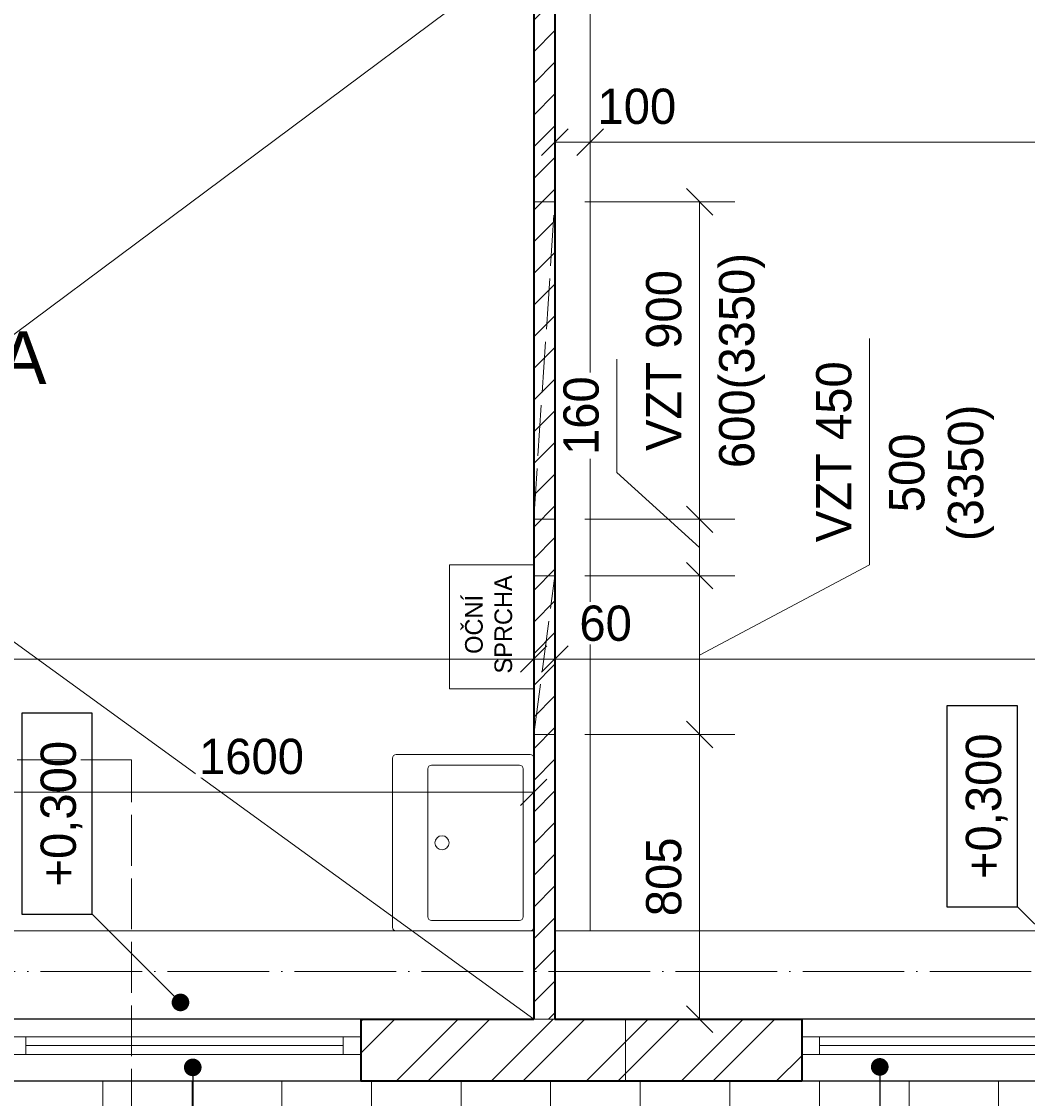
# Model space of a CAD drawing. Header units: millimetres. Extents: x -291499 to 405099, y -171163 to 417446.
# Tile 239 of 256: x 11198 to 14050, y 40951 to 44004. Entities that reach past the tile are written whole.
import ezdxf
from ezdxf.enums import TextEntityAlignment as Align

# ---------------------------------------------------------------- set-up
doc = ezdxf.new("R2010")
doc.units = ezdxf.units.MM
doc.header["$LTSCALE"] = 12
doc.header["$PDMODE"] = 35
doc.header["$PDSIZE"] = -4
doc.linetypes.add('ACAD_ISO02W100', pattern=[15, 12, -3])
doc.linetypes.add('ACAD_ISO04W100', pattern=[30, 24, -3, 0, -3])
for name, color, linetype, lineweight in [('koty', 6, 'Continuous', 9), ('NS_tenka', 10, 'Continuous', 9), ('NS_tlusta', 10, 'Continuous', 15), ('NS_velmi_tlusta', 10, 'Continuous', 35), ('srafy', 6, 'Continuous', 9), ('text', 6, 'Continuous', 9), ('tlusta', 7, 'Continuous', 15)]:
    doc.layers.add(name, color=color, linetype=linetype, lineweight=lineweight)
doc.layers.add('netisk', color=30, linetype='Continuous', plot=False)
doc.layers.add('popisky', color=6, linetype='Continuous')
doc.layers.add('vyskove koty', color=6, linetype='Continuous')
doc.layers.add('zarizovaci predmety', color=10, linetype='Continuous', lineweight=9, transparency=0.3)
doc.styles.add('laplan', font='txt', dxfattribs={"height": 2})
doc.styles.add('laplan N', font='txt')
doc.styles.add('pivovarska', font='txt')
doc.dimstyles.new('laplan', dxfattribs={"dimscale": 0, "dimtxt": 2, "dimasz": 1.5, "dimexe": 2, "dimexo": 0, "dimgap": 1, "dimtad": 1, "dimdec": 0, "dimrnd": 5, "dimzin": 1, "dimtxsty": 'laplan', "dimblk": 'OBLIQUE', "dimcen": 2, "dimclrd": 256, "dimclre": 256, "dimclrt": 256, "dimadec": 0, "dimazin": 0, "dimtfac": 1, "dimtdec": 0, "dimtmove": 1, "dimatfit": 2, "dimfxl": 6.5, "dimfxlon": 1, "dimtfill": 1, "dimlwd": 13, "dimlwe": -1, "dimarcsym": 0})

# ---------------------------------------------------------------- blocks, each defined once
blk = doc.blocks.new('A$C58849bc7')
at = {"layer": 'NS_tlusta'}
for p, q in [((0, 150), (1000, 150)), ((0, 100), (1000, 100)), ((50, 100), (50, 50)), ((950, 100), (950, 50)), ((50, 75), (950, 75)), ((0, 50), (1000, 50)), ((0, -25), (1000, -25))]:
    blk.add_line(p, q, dxfattribs=at)
blk = doc.blocks.new('UMYVADLO')
at = {"layer": 'zarizovaci predmety'}
for p, q in [((29660, 15810), (29660, 16060)), ((29670, 16070), (30090, 16070)), ((30100, 16060), (30100, 15810)), ((30090, 15800), (29670, 15800))]:
    blk.add_line(p, q, dxfattribs=at)
blk.add_lwpolyline([(29640, 16170), (30120, 16170, -0.414214), (30130, 16160), (30130, 15780, -0.414214), (30120, 15770), (29640, 15770, -0.414214), (29630, 15780), (29630, 16160, -0.414214)], format="xyb", close=True, dxfattribs=at)
blk.add_circle((29880, 16030), 20, dxfattribs=at)
for centre, start, end in [((29670, 16060), 90, 180), ((30090, 16060), 0, 90), ((29670, 15810), 180, 270), ((30090, 15810), 270, 0)]:
    blk.add_arc(centre, 10, start, end, dxfattribs=at)
blk = doc.blocks.new('_OBLIQUE')
at = {"color": 0, "linetype": 'ByBlock'}
blk.add_line((-0.5, -0.5), (0.5, 0.5), dxfattribs=at)
blk = doc.blocks.new('*D595')
at = {"layer": 'Defpoints', "color": 0, "transparency": 16777216}
for p in [(8810.2, 43972.4), (12650.2, 43972.4), (12650.2, 42196.7)]:
    blk.add_point(p, dxfattribs=at)
at = {"layer": 'koty', "transparency": 16777216}
for p, q in [((8810.2, 42521.7), (8810.2, 42096.7)), ((12650.2, 42521.7), (12650.2, 42096.7))]:
    blk.add_line(p, q, dxfattribs=at)
at = {"layer": 'koty', "lineweight": 13, "transparency": 16777216}
blk.add_line((8810.2, 42196.7), (12650.2, 42196.7), dxfattribs=at)
at = {"layer": 'koty', "lineweight": 13, "transparency": 16777216, "xscale": 75, "yscale": 75, "zscale": 75, "rotation": 180}
blk.add_blockref('_OBLIQUE', (8810.2, 42196.7), dxfattribs=at)
at = {"layer": 'koty', "lineweight": 13, "transparency": 16777216, "xscale": 75, "yscale": 75, "zscale": 75}
blk.add_blockref('_OBLIQUE', (12650.2, 42196.7), dxfattribs=at)
at = {"layer": 'koty', "transparency": 16777216, "insert": (10730.2, 42297.8), "char_height": 100, "attachment_point": 5, "style": 'laplan', "bg_fill": 3, "box_fill_scale": 1.1, "bg_fill_color": 256, "bg_fill_true_color": 13158600, "bg_fill_transparency": 0}
blk.add_mtext('3840', dxfattribs=at)
blk = doc.blocks.new('*D596')
at = {"layer": 'Defpoints', "color": 0, "transparency": 16777216}
for p in [(12650.2, 43972.4), (12710.2, 43972.4), (12710.2, 42196.7)]:
    blk.add_point(p, dxfattribs=at)
at = {"layer": 'koty', "transparency": 16777216}
for p, q in [((12650.2, 42521.7), (12650.2, 42096.7)), ((12710.2, 42521.7), (12710.2, 42096.7))]:
    blk.add_line(p, q, dxfattribs=at)
at = {"layer": 'koty', "lineweight": 13, "transparency": 16777216}
for p, q in [((12650.2, 42196.7), (12575.2, 42196.7)), ((12650.2, 42196.7), (12710.2, 42196.7)), ((12710.2, 42196.7), (12785.2, 42196.7))]:
    blk.add_line(p, q, dxfattribs=at)
at = {"layer": 'koty', "lineweight": 13, "transparency": 16777216, "xscale": 75, "yscale": 75, "zscale": 75}
blk.add_blockref('_OBLIQUE', (12650.2, 42196.7), dxfattribs=at)
at = {"layer": 'koty', "lineweight": 13, "transparency": 16777216, "xscale": 75, "yscale": 75, "zscale": 75, "rotation": 180}
blk.add_blockref('_OBLIQUE', (12710.2, 42196.7), dxfattribs=at)
at = {"layer": 'koty', "transparency": 16777216, "insert": (12854.1, 42297.7), "char_height": 100, "attachment_point": 5, "style": 'laplan', "bg_fill": 3, "box_fill_scale": 1.1, "bg_fill_color": 256, "bg_fill_true_color": 13158600, "bg_fill_transparency": 0}
blk.add_mtext('60', dxfattribs=at)
blk = doc.blocks.new('*D597')
at = {"layer": 'Defpoints', "color": 0, "transparency": 16777216}
for p in [(12710.2, 43972.4), (15750.2, 43972.4), (15750.2, 42196.7)]:
    blk.add_point(p, dxfattribs=at)
at = {"layer": 'koty', "transparency": 16777216}
for p, q in [((12710.2, 42521.7), (12710.2, 42096.7)), ((15750.2, 42521.7), (15750.2, 42096.7))]:
    blk.add_line(p, q, dxfattribs=at)
at = {"layer": 'koty', "lineweight": 13, "transparency": 16777216}
blk.add_line((12710.2, 42196.7), (15750.2, 42196.7), dxfattribs=at)
at = {"layer": 'koty', "lineweight": 13, "transparency": 16777216, "xscale": 75, "yscale": 75, "zscale": 75, "rotation": 180}
blk.add_blockref('_OBLIQUE', (12710.2, 42196.7), dxfattribs=at)
at = {"layer": 'koty', "lineweight": 13, "transparency": 16777216, "xscale": 75, "yscale": 75, "zscale": 75}
blk.add_blockref('_OBLIQUE', (15750.2, 42196.7), dxfattribs=at)
at = {"layer": 'koty', "transparency": 16777216, "insert": (14230.2, 42297.7), "char_height": 100, "attachment_point": 5, "style": 'laplan', "bg_fill": 3, "box_fill_scale": 1.1, "bg_fill_color": 256, "bg_fill_true_color": 13158600, "bg_fill_transparency": 0}
blk.add_mtext('3040', dxfattribs=at)
blk = doc.blocks.new('*D495')
at = {"layer": 'Defpoints', "color": 0, "transparency": 16777216}
for p in [(12650.2, 41819.1), (11050.2, 41175.9), (12650.2, 41175.9)]:
    blk.add_point(p, dxfattribs=at)
at = {"layer": 'koty', "transparency": 16777216}
for p, q in [((11050.2, 41494.1), (11050.2, 41919.1)), ((12650.2, 41494.1), (12650.2, 41919.1))]:
    blk.add_line(p, q, dxfattribs=at)
at = {"layer": 'koty', "lineweight": 13, "transparency": 16777216}
blk.add_line((11050.2, 41819.1), (12650.2, 41819.1), dxfattribs=at)
at = {"layer": 'koty', "lineweight": 13, "transparency": 16777216, "xscale": 75, "yscale": 75, "zscale": 75, "rotation": 180}
blk.add_blockref('_OBLIQUE', (11050.2, 41819.1), dxfattribs=at)
at = {"layer": 'koty', "lineweight": 13, "transparency": 16777216, "xscale": 75, "yscale": 75, "zscale": 75}
blk.add_blockref('_OBLIQUE', (12650.2, 41819.1), dxfattribs=at)
at = {"layer": 'koty', "transparency": 16777216, "insert": (11850.2, 41920.1), "char_height": 100, "attachment_point": 5, "style": 'laplan', "bg_fill": 3, "box_fill_scale": 1.1, "bg_fill_color": 256, "bg_fill_true_color": 13158600, "bg_fill_transparency": 0}
blk.add_mtext('1600', dxfattribs=at)
blk = doc.blocks.new('*U682')
at = {"layer": 'vyskove koty', "linetype": 'ByBlock', "transparency": 16777216}
blk.add_line((-10.7, -7), (-5.7, -2), dxfattribs=at)
blk.add_lwpolyline([(-5.7, -2), (5.7, -2), (5.7, 2), (-5.7, 2)], close=True, dxfattribs=at)
at = {"layer": 'vyskove koty', "linetype": 'ByBlock', "ltscale": 200, "transparency": 16777216, "const_width": 0.5}
blk.add_lwpolyline([(-10.7, -7.25, -1), (-10.7, -6.75, -1)], format="xyb", close=True, dxfattribs=at)
at = {"layer": 'vyskove koty', "linetype": 'ByBlock', "transparency": 16777216, "style": 'pivovarska'}
for tag, p in [('VYSKA', (0, -0.241)), ('VYSKA_POPIS1', (0, -4.041)), ('VYSKA_POPIS2', (0.2, -7.541)), ('VYSKA_POPIS3', (0.2, -11.041))]:
    blk.add_attdef(tag, text='', height=2, dxfattribs=at).set_placement(p, align=Align.MIDDLE)
blk = doc.blocks.new('*U1662')
at = {"layer": 'popisky', "linetype": 'ByBlock'}
for p, q in [((0, 6.532), (0, 3.02)), ((-3.02, 0), (3.02, 0))]:
    blk.add_line(p, q, dxfattribs=at)
at = {"layer": 'popisky', "linetype": 'ByBlock', "ltscale": 200, "const_width": 0.5}
blk.add_lwpolyline([(0.25, 6.532, -1), (-0.25, 6.532, -1)], format="xyb", close=True, dxfattribs=at)
at = {"layer": 'popisky', "linetype": 'ByBlock'}
blk.add_circle((0, 0), 3.02, dxfattribs=at)
at = {"layer": 'popisky', "linetype": 'ByBlock', "style": 'laplan N'}
blk.add_text('O', height=2, dxfattribs=at).set_placement((0, 1.31), align=Align.MIDDLE_CENTER)
blk.add_attdef('OZNACENI', text='', height=2, dxfattribs=at).set_placement((0, -1.298), align=Align.MIDDLE_CENTER)
blk = doc.blocks.new('*U923')
at = {"layer": 'popisky', "linetype": 'ByBlock'}
for p, q in [((0, 6.91), (0, 3.02)), ((-3.02, 0), (3.02, 0))]:
    blk.add_line(p, q, dxfattribs=at)
at = {"layer": 'popisky', "linetype": 'ByBlock', "ltscale": 200, "const_width": 0.5}
blk.add_lwpolyline([(0.25, 6.91, -1), (-0.25, 6.91, -1)], format="xyb", close=True, dxfattribs=at)
at = {"layer": 'popisky', "linetype": 'ByBlock'}
blk.add_circle((0, 0), 3.02, dxfattribs=at)
at = {"layer": 'popisky', "linetype": 'ByBlock', "style": 'laplan N'}
blk.add_text('O', height=2, dxfattribs=at).set_placement((0, 1.31), align=Align.MIDDLE_CENTER)
blk.add_attdef('OZNACENI', text='', height=2, dxfattribs=at).set_placement((0, -1.298), align=Align.MIDDLE_CENTER)
blk = doc.blocks.new('*D1622')
at = {"layer": 'Defpoints', "color": 0, "transparency": 16777216}
for p in [(12810.2, 43662), (12710.2, 43561.1), (12810.2, 43561.1)]:
    blk.add_point(p, dxfattribs=at)
at = {"layer": 'koty', "transparency": 16777216}
for p, q in [((12710.2, 43561.1), (12710.2, 43762)), ((12810.2, 43561.1), (12810.2, 43762))]:
    blk.add_line(p, q, dxfattribs=at)
at = {"layer": 'koty', "lineweight": 13, "transparency": 16777216}
blk.add_line((12710.2, 43662), (12810.2, 43662), dxfattribs=at)
at = {"layer": 'koty', "lineweight": 13, "transparency": 16777216, "xscale": 75, "yscale": 75, "zscale": 75, "rotation": 180}
blk.add_blockref('_OBLIQUE', (12710.2, 43662), dxfattribs=at)
at = {"layer": 'koty', "lineweight": 13, "transparency": 16777216, "xscale": 75, "yscale": 75, "zscale": 75}
blk.add_blockref('_OBLIQUE', (12810.2, 43662), dxfattribs=at)
at = {"layer": 'koty', "transparency": 16777216, "insert": (12942.6, 43763), "char_height": 100, "attachment_point": 5, "style": 'laplan', "bg_fill": 3, "box_fill_scale": 1.1, "bg_fill_color": 256, "bg_fill_true_color": 13158600, "bg_fill_transparency": 0}
blk.add_mtext('100', dxfattribs=at)
blk = doc.blocks.new('*D1623')
at = {"layer": 'Defpoints', "color": 0, "transparency": 16777216}
for p in [(15650.2, 43662), (12810.2, 43561.1), (15650.2, 43524.1)]:
    blk.add_point(p, dxfattribs=at)
at = {"layer": 'koty', "transparency": 16777216}
for p, q in [((12810.2, 43561.1), (12810.2, 43762)), ((15650.2, 43524.1), (15650.2, 43762))]:
    blk.add_line(p, q, dxfattribs=at)
at = {"layer": 'koty', "lineweight": 13, "transparency": 16777216}
blk.add_line((12810.2, 43662), (15650.2, 43662), dxfattribs=at)
at = {"layer": 'koty', "lineweight": 13, "transparency": 16777216, "xscale": 75, "yscale": 75, "zscale": 75, "rotation": 180}
blk.add_blockref('_OBLIQUE', (12810.2, 43662), dxfattribs=at)
at = {"layer": 'koty', "lineweight": 13, "transparency": 16777216, "xscale": 75, "yscale": 75, "zscale": 75}
blk.add_blockref('_OBLIQUE', (15650.2, 43662), dxfattribs=at)
at = {"layer": 'koty', "transparency": 16777216, "insert": (14230.2, 43763.1), "char_height": 100, "attachment_point": 5, "style": 'laplan', "bg_fill": 3, "box_fill_scale": 1.1, "bg_fill_color": 256, "bg_fill_true_color": 13158600, "bg_fill_transparency": 0}
blk.add_mtext('2840', dxfattribs=at)
blk = doc.blocks.new('*D1671')
at = {"layer": 'Defpoints', "color": 0, "transparency": 16777216}
for p in [(12761.8, 41983), (13120.4, 41983), (12761.8, 41175.9)]:
    blk.add_point(p, dxfattribs=at)
at = {"layer": 'koty', "transparency": 16777216}
for p, q in [((12795.4, 41983), (13220.4, 41983)), ((12795.4, 41175.9), (13220.4, 41175.9))]:
    blk.add_line(p, q, dxfattribs=at)
at = {"layer": 'koty', "lineweight": 13, "transparency": 16777216}
blk.add_line((13120.4, 41175.9), (13120.4, 41983), dxfattribs=at)
at = {"layer": 'koty', "lineweight": 13, "transparency": 16777216, "xscale": 75, "yscale": 75, "zscale": 75}
for p, rotation in [((13120.4, 41983), 90), ((13120.4, 41175.9), 270)]:
    blk.add_blockref('_OBLIQUE', p, dxfattribs=dict(at, rotation=rotation))
at = {"layer": 'koty', "transparency": 16777216, "insert": (13019.4, 41579.4), "char_height": 100, "attachment_point": 5, "rotation": 90, "style": 'laplan', "bg_fill": 3, "box_fill_scale": 1.1, "bg_fill_color": 256, "bg_fill_true_color": 13158600, "bg_fill_transparency": 0}
blk.add_mtext('805', dxfattribs=at)
blk = doc.blocks.new('*D1672')
at = {"layer": 'Defpoints', "color": 0, "transparency": 16777216}
for p in [(12761.8, 42433), (13120.4, 42433), (12761.8, 41983)]:
    blk.add_point(p, dxfattribs=at)
at = {"layer": 'koty', "lineweight": 13, "transparency": 16777216}
for p, q in [((13602.5, 42463.5), (13602.5, 43105.3)), ((13120.4, 42208), (13602.5, 42463.5)), ((13120.4, 41983), (13120.4, 42433))]:
    blk.add_line(p, q, dxfattribs=at)
at = {"layer": 'koty', "transparency": 16777216}
for p, q in [((12795.4, 42433), (13220.4, 42433)), ((12795.4, 41983), (13220.4, 41983))]:
    blk.add_line(p, q, dxfattribs=at)
at = {"layer": 'koty', "lineweight": 13, "transparency": 16777216, "xscale": 75, "yscale": 75, "zscale": 75}
for p, rotation in [((13120.4, 42433), 90), ((13120.4, 41983), 270)]:
    blk.add_blockref('_OBLIQUE', p, dxfattribs=dict(at, rotation=rotation))
at = {"layer": 'koty', "transparency": 16777216, "char_height": 100, "attachment_point": 5, "rotation": 90, "style": 'laplan', "bg_fill": 3, "box_fill_scale": 1.1, "bg_fill_color": 256, "bg_fill_true_color": 13158600, "bg_fill_transparency": 0}
for s, insert in [('VZT 450', (13501.5, 42784.4)), ('500\\P(3350)', (13806.2, 42724.5))]:
    blk.add_mtext(s, dxfattribs=dict(at, insert=insert))
blk = doc.blocks.new('*D1673')
at = {"layer": 'Defpoints', "color": 0, "transparency": 16777216}
for p in [(12710.2, 42593), (13120.4, 42593), (12761.8, 42433)]:
    blk.add_point(p, dxfattribs=at)
at = {"layer": 'koty', "lineweight": 13, "transparency": 16777216}
for p, q in [((12886, 42726), (12886, 43047.3)), ((13120.4, 42513), (12886, 42726)), ((13120.4, 42433), (13120.4, 42593))]:
    blk.add_line(p, q, dxfattribs=at)
at = {"layer": 'koty', "transparency": 16777216}
for p, q in [((12795.4, 42593), (13220.4, 42593)), ((12795.4, 42433), (13220.4, 42433))]:
    blk.add_line(p, q, dxfattribs=at)
at = {"layer": 'koty', "lineweight": 13, "transparency": 16777216, "xscale": 75, "yscale": 75, "zscale": 75}
for p, rotation in [((13120.4, 42593), 90), ((13120.4, 42433), 270)]:
    blk.add_blockref('_OBLIQUE', p, dxfattribs=dict(at, rotation=rotation))
at = {"layer": 'koty', "transparency": 16777216, "insert": (12785, 42886.7), "char_height": 100, "attachment_point": 5, "rotation": 90, "style": 'laplan', "bg_fill": 3, "box_fill_scale": 1.1, "bg_fill_color": 256, "bg_fill_true_color": 13158600, "bg_fill_transparency": 0}
blk.add_mtext('160', dxfattribs=at)
blk = doc.blocks.new('*D1674')
at = {"layer": 'Defpoints', "color": 0, "transparency": 16777216}
for p in [(12710.2, 43493), (13120.4, 43493), (12710.2, 42593)]:
    blk.add_point(p, dxfattribs=at)
at = {"layer": 'koty', "transparency": 16777216}
for p, q in [((12795.4, 43493), (13220.4, 43493)), ((12795.4, 42593), (13220.4, 42593))]:
    blk.add_line(p, q, dxfattribs=at)
at = {"layer": 'koty', "lineweight": 13, "transparency": 16777216}
blk.add_line((13120.4, 42593), (13120.4, 43493), dxfattribs=at)
at = {"layer": 'koty', "lineweight": 13, "transparency": 16777216, "xscale": 75, "yscale": 75, "zscale": 75}
for p, rotation in [((13120.4, 43493), 90), ((13120.4, 42593), 270)]:
    blk.add_blockref('_OBLIQUE', p, dxfattribs=dict(at, rotation=rotation))
at = {"layer": 'koty', "transparency": 16777216, "char_height": 100, "attachment_point": 5, "rotation": 90, "style": 'laplan', "bg_fill": 3, "box_fill_scale": 1.1, "bg_fill_color": 256, "bg_fill_true_color": 13158600, "bg_fill_transparency": 0}
for s, insert in [('600(3350)', (13240.7, 43043)), ('VZT 900', (13019.4, 43043))]:
    blk.add_mtext(s, dxfattribs=dict(at, insert=insert))

msp = doc.modelspace()

# ---------------------------------------------------------------- hatches: boundary and pattern name
at = {"layer": 'NS_tenka', "transparency": 33554610}
h = msp.add_hatch(dxfattribs=at)
h.set_pattern_fill('ANSI31', color=1, scale=20)
h.set_pattern_definition([(45, (132287.35, 10801.145), (-44.90128, 44.90128), [])])
h.paths.add_polyline_path([(12650.2, 41175.9), (12710.2, 41175.9), (12710.2, 44315.9), (13660.2, 44315.9), (13660.2, 44375.9), (11310.2, 44375.9), (11310.2, 44315.9), (12650.2, 44315.9)])
at = {"layer": 'srafy', "transparency": 33554534}
h = msp.add_hatch(dxfattribs=at)
h.set_pattern_fill('ANSI37', color=1, scale=80, angle=45)
h.set_pattern_definition([(90, (14222.07, 40500.86), (-254, 0), []), (180, (14222.07, 40500.86), (-3e-14, -254), [])])
edge = h.paths.add_edge_path(flags=16)
edge.add_arc((24133.2, 40772.4), 151, 0, 360)
h.paths.add_polyline_path([(24910.2, 41000.9), (4410.2, 41000.9), (4410.2, 40500.9), (26095.4, 40500.9), (26144.1, 43745.9), (23685.2, 43745.9), (23685.2, 51291.8), (26256.4, 51199.9), (26263, 51675), (23185.2, 51785.9), (23185.2, 43255.9), (24910.2, 43250.9)])

# ---------------------------------------------------------------- linework, layer by layer
at = {"layer": 'netisk'}
for points in [[(8810.2, 44315.9), (10170.2, 44315.9), (10170.2, 44215.9), (11350.2, 44215.9), (11350.2, 44315.9), (12650.2, 44315.9), (12650.2, 41175.9), (11050.2, 41175.9), (11050.2, 41445.9), (10770.2, 41445.9), (10770.2, 41175.9), (8810.2, 41175.9)], [(12710.2, 44215.9), (15750.2, 44215.9), (15750.2, 41175.9), (12710.2, 41175.9)]]:
    msp.add_lwpolyline(points, close=True, dxfattribs=at)
at = {"layer": 'NS_tenka'}
for p, q in [((10685.2, 42750.9), (12650.2, 44215.9)), ((10685.2, 42600.9), (12650.2, 41175.9)), ((12910.2, 41175.9), (12910.2, 41000.9))]:
    msp.add_line(p, q, dxfattribs=at)
at = {"layer": 'NS_tlusta', "color": 1}
for p, q in [((8710.2, 41425.9), (12650.2, 41425.9)), ((12710.2, 41425.9), (15750.2, 41425.9))]:
    msp.add_line(p, q, dxfattribs=at)
at = {"layer": 'NS_tlusta'}
msp.add_line((12650.2, 41175.9), (12710.2, 41175.9), dxfattribs=at)
at = {"layer": 'NS_tlusta', "linetype": 'ACAD_ISO02W100'}
msp.add_lwpolyline([(10310.2, 40710.9), (11510.2, 40710.9), (11510.2, 41910.9), (10310.2, 41910.9)], close=True, dxfattribs=at)
at = {"layer": 'NS_velmi_tlusta', "color": 1}
for p, q in [((12160.2, 41175.9), (12650.2, 41175.9)), ((12160.2, 41175.9), (12160.2, 41000.9)), ((12710.2, 41175.9), (13410.2, 41175.9)), ((13410.2, 41175.9), (13410.2, 41000.9)), ((12160.2, 41000.9), (13410.2, 41000.9))]:
    msp.add_line(p, q, dxfattribs=at)
for points in [[(12650.2, 44315.9), (12650.2, 41175.9)], [(12710.2, 44215.9), (12710.2, 41175.9)]]:
    msp.add_lwpolyline(points, dxfattribs=at)
at = {"layer": 'tlusta', "linetype": 'ACAD_ISO04W100'}
msp.add_line((4410.2, 41310.9), (26641.8, 41310.9), dxfattribs=at)

# ---------------------------------------------------------------- block references
at = {"layer": 'koty'}
msp.add_blockref('A$C58849bc7', (11160.2, 41025.9), dxfattribs=at)
at = {"layer": 'NS_tlusta'}
msp.add_blockref('A$C58849bc7', (13410.2, 41025.9), dxfattribs=at)
at = {"layer": 'popisky', "xscale": 50, "yscale": 50, "zscale": 50}
for name, p, values in [('*U1662', (11683.6, 40712.7), {'OZNACENI': '02'}), ('*U923', (13631.2, 40695.2), {'OZNACENI': '01'})]:
    msp.add_blockref(name, p, dxfattribs=at).add_auto_attribs(values)
at = {"layer": 'vyskove koty', "xscale": 50, "yscale": 50, "zscale": 50, "rotation": 90}
msp.add_blockref('*U682', (13921.7, 41779.5), dxfattribs=at).add_auto_attribs({'VYSKA': '+0,300'})
at = {"layer": 'zarizovaci predmety', "color": 0, "rotation": 89.99999999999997}
msp.add_blockref('UMYVADLO', (28420.2, 11795.9), dxfattribs=at)

# ---------------------------------------------------------------- next in the draw order: dimensions: what is measured, and where the dimension line sits
at = {"layer": 'koty'}
for base, p1, p2, picture, middle in [((12650.2, 42196.7), (8810.2, 43972.4), (12650.2, 43972.4), '*D595', (10730.2, 42297.8)), ((12650.2, 41819.1), (11050.2, 41175.9), (12650.2, 41175.9), '*D495', (11850.2, 41920.1))]:
    dim = msp.add_linear_dim(base=base, p1=p1, p2=p2, dimstyle='laplan', dxfattribs=at)
    dim.commit()
    dim.dimension.update_dxf_attribs({"geometry": picture, "text_midpoint": middle})

# ---------------------------------------------------------------- next in the draw order: hatches: boundary and pattern name
at = {"layer": 'srafy', "transparency": 33554610}
h = msp.add_hatch(dxfattribs=at)
h.set_pattern_fill('ANSI32', color=1, scale=20)
h.set_pattern_definition([(45, (130655.48, 11759.88), (-134.70384, 134.70384), []), (45, (130745.28, 11759.88), (-134.70384, 134.70384), [])])
h.paths.add_polyline_path([(12160.2, 41175.9), (12160.2, 41000.9), (13410.2, 41000.9), (13410.2, 41175.9)])

# ---------------------------------------------------------------- next in the draw order: linework, layer by layer
at = {"layer": 'NS_tlusta', "linetype": 'ACAD_ISO02W100'}
msp.add_line((12650.2, 41983), (12710.2, 41983), dxfattribs=at)
at = {"layer": 'zarizovaci predmety'}
msp.add_lwpolyline([(12411.9, 42463.8), (12650.2, 42463.8), (12650.2, 42112.8), (12411.9, 42112.8)], close=True, dxfattribs=at)

# ---------------------------------------------------------------- next in the draw order: block references
at = {"layer": 'vyskove koty', "xscale": 50, "yscale": 50, "zscale": 50, "rotation": 90}
msp.add_blockref('*U682', (11298.8, 41758.4), dxfattribs=at).add_auto_attribs({'VYSKA': '+0,300'})

# ---------------------------------------------------------------- next in the draw order: texts
at = {"layer": 'text', "insert": (10031.9, 43126.2), "char_height": 150, "attachment_point": 1, "style": 'laplan N'}
msp.add_mtext_dynamic_manual_height_columns('NAVAŽOVNA', width=5545.815, gutter_width=500, heights=[0], dxfattribs=at)

# ---------------------------------------------------------------- next in the draw order: dimensions: what is measured, and where the dimension line sits
at = {"layer": 'koty'}
dim = msp.add_linear_dim(base=(15750.2, 42196.7), p1=(12710.2, 43972.4), p2=(15750.2, 43972.4), dimstyle='laplan', dxfattribs=at)
dim.commit()
dim.dimension.update_dxf_attribs({"geometry": '*D597', "text_midpoint": (14230.2, 42297.7)})

# ---------------------------------------------------------------- next in the draw order: linework, layer by layer
at = {"layer": 'NS_tlusta'}
msp.add_line((12810.2, 44215.9), (12810.2, 41425.9), dxfattribs=at)
at = {"layer": 'NS_tlusta', "linetype": 'ACAD_ISO02W100'}
for p, q in [((12650.2, 43493), (12710.2, 43493)), ((12650.2, 42593), (12710.2, 42593)), ((12650.2, 42433), (12710.2, 42433))]:
    msp.add_line(p, q, dxfattribs=at)

# ---------------------------------------------------------------- next in the draw order: texts
at = {"layer": 'text', "insert": (12522.6, 42295), "char_height": 50, "attachment_point": 5, "rotation": 90, "style": 'laplan N', "bg_fill": 3, "box_fill_scale": 1, "bg_fill_color": 256, "bg_fill_transparency": 0}
msp.add_mtext_dynamic_manual_height_columns('OČNÍ SPRCHA', width=156.829, gutter_width=1000, heights=[0], dxfattribs=at)

# ---------------------------------------------------------------- next in the draw order: texts
at = {"layer": 'text', "insert": (-36617, 62974), "char_height": 100, "attachment_point": 1, "style": 'laplan N'}
msp.add_mtext_dynamic_manual_height_columns('\\A1;\\pi-700,l800,t800;{\\fNoto Sans|b0|i0|c238|p34;POZN.1:^IV ČÁSTI PRO MYTÍ/SANACE BUDE ČÁST PRO ČIŠTĚNÍ OBLOŽENA PANELY SE ZVÝŠENOU CHEMICKOU ODOLNOSTÍ VZHLEDEM K VÝSKYTU SOLÍ.\\PPOZN.2:^I}TEXTOVÁ ČÁST JE NEDÍLNOU SOUČÁSTÍ PROJEKTOVÉ DOKUMENTACE. PŘI PROJEKTOVÁNÍ DALŠÍCH STUPŇŮ, STEJNĚ JAKO PŘI \\P\\pi0,t400,800;PLÁNOVÁNÍ PRACÍ NA STAVBĚ JE NUTNÉ BRÁT NA ZŘETEL NEJEN VÝKRESOVOU, ALE TAKÉ TEXTOVOU ČÁST\\P\\pi-700,t800;{\\fNoto Sans|b0|i0|c238|p34;POZN.4:^IVEŠKERÉ POUŽITÉ MATERIÁLY MUSÍ BÝT V SOULADU S D.1.3 POŽÁRNĚ BEZPEČNOSTNÍ ŘEŠENÍM STAVBY.\\PPOZN.5:^I}PŘED ZAPOČETÍM REALIZACE A V PRŮBĚHU REALIZACE BUDOU PŘED ZAPOČETÍM DALŠÍ UCELENÉ ČÁSTI OVĚŘENY VŠECHNY \\P\\pi0,t400,800;NEZBYTNÉ KÓTY, VŠECHNY ROZDÍLY OPROTI PROJEKTOVÉ DOKUMENTACI, KTERÉ BUDOU PŘI STAVBĚ ZJIŠTĚNY, BUDOU \\PNEPRODLENĚ SDĚLENY PROJEKTANTOVI. PROJEKTANT NA ZÁKLADĚ ZJIŠTĚNÝCH SKUTEČNOSTÍ UVÁŽÍ PŘÍPADNÉ ZMĚNY PROJEKTU. \\PNA ZÁKLADĚ ZJIŠTĚNÝCH ROZMĚRŮ DODAVATEL UPRAVÍ ROZMĚRY JEDNOTLIVÝCH PRVKŮ NEBO KONSTRUKCÍ NAVAZUJÍCÍCH.\\P\\pi-700,t800;POZN.6:^IVEŠKERÉ ROZMĚRY KONSTRUKCÍ A SCHÉMAT VÝROBKŮ JSOU UVEDENY VE SKLADEBNÝCH ROZMĚRECH. PŘED   VÝROBOU VÝROBKŮ PSV JE NUTNÉ ZAMĚŘIT KONSTRUKCE, DO KTERÝCH SE TYTO VÝROBKY OSAZUJÍ.\\PPOZN.7:^IROZMĚRY UVEDENÉ V PROJEKTU INTERIÉRU VYCHÁZEJÍ Z ROZMĚRŮ DANÝCH STAVEBNÍM PROJEKTEM. VZHLEDEM K MOŽNÝM ODCHYLKÁM VÝROBY, ZAMĚŘENÍ A K ROZDÍLU SVĚTLÝCH A KOORDINAČNÍCH ROZMĚRŮ, MUSÍ DODAVATEL VYCHÁZET ZE SKUTEČNÝCH ROZMĚRŮ A SKUTEČNÉHO STAVU, KTERÝ SI OVĚŘÍ PŘED REALIZACÍ NA VÝSTAVBĚ. VEŠKERÉ ROZMĚRY KONSTRUKCÍ A SCHÉMAT VÝROBKŮ JSOU UVEDENY VE SKLADEBNÝCH ROZMĚRECH. PŘED VÝROBOU VÝROBKU PSV JE NUTNÉ ZAMĚŘIT KONSTRUKCE, DO KTERÝCH SE TYTO VÝROBKY OSAZUJÍ.\\PPOZN.8:^IDODAVATEL ZPRACUJE NA VEŠKERÉ DODÁVANÉ PRVKY VÝROBNÍ DOKUMENTACI A URČÍ PRACOVNÍ POSTUPY ZAPRACOVÁNÍ VÝROBKŮ A MATERIÁLŮ PÍSEMNOU FORMOU. V PŘÍPADĚ ÚPRAVY PROJEKČNÍHO ŘEŠENÍ BUDE TOTO DOLOŽENO KOMPLETNÍ DOKUMENTACÍ. U TYPOVÝCH PRVKŮ LZE POVAŽOVAT ZA DOKUMENTACI TECHNICKÉ LISTY KONKRÉTNÍHO VÝROBKU.\\PPOZN.9:^IVÝROBNÍ DOKUMENTACE BUDE PŘED ZAHÁJENÍM REALIZACE ODSOUHLASENA PROJEKTANTEM I INVESTOREM.\\PPOZN.10:^IPRVKY DODANÉ BEZ PÍSEMNĚ ODSOUHLASENÉ DOKUMENTACE NELZE POVAŽOVAT ZA ODSOUHLASENÉ, A V PŘÍPADĚ, ŽE INVESTOR NEBO AUTOR PROJEKTOVÉ DOKUMENTACE SEZNÁ, ŽE JSOU V ROZPORU SE ZÁMĚREM UVEDENÝM V DOKUMENTACI, NEBUDOU PŘEVZATY.\\PPOZN.11:^IPROJEKTANT PŘI NÁVRHU, VÝPOČTU A VYPRACOVÁNÍ PROJEKTOVÉ DOKUMENTACE PŘEDPOKLÁDAL, ŽE STAVBA BUDE PROVÁDĚNA DLE PLATNÝCH NOREM ČSN. NEDODRŽENÍM PLATNÝCH NOREM PŘI PROVÁDĚNÍ ZNAMENÁ, ŽE STAVBA NENÍ PROVÁDĚNA V SOULADU S TOUTO DOKUMENTACÍ. PŘI NEDODRŽENÍ VŠECH PLATNÝCH NOREM, PROJEKTANT NEBERE ZA TAKTO ZHOTOVENOU STAVBU ZÁRUKU.\\PPOZN.12:^IU POHLEDOVÝCH PRVKŮ, AŤ UŽ V INTERIÉRU NEBO EXTERIÉRU STAVBY, KDE NENÍ POVRCHOVÁ ÚPRAVA DOSTATEČNĚ SPECIFIKOVÁNA, NELZE DODAT PRVEK DLE VOLBY DODAVATELE, ALE PRVEK SCHVÁLENÝ ARCHITEKTEM A INVESTOREM.\\PPOZN.13:^IV TÉTO DOKUMENTACI UVEDENÉ OZNAČENÍ DODÁVEK A MATERIÁLŮ SLOUŽÍ POUZE K URČENÍ NEJNIŽŠÍCH STANDARDŮ KVALITY DÍLA, DODÁVKY ČI MATERIÁLU.\\PPOZN.14:^IVEŠKERÉ VÝROBKY A MATERIÁLY ZABUDOVANÉ DODAVATELEM DO STAVBY MUSÍ BÝT I. JAKOSTI, COŽ BUDE DOKLADOVÁNO SPOLEČNĚ S CERTIFIKÁTY A PROHLÁŠENÍMI O SHODĚ DOLOŽENO V PŘEDSTIHU PŘED JEJICH ZBUDOVÁNÍM. \\PPOZN.15:^IZHOTOVITEL JE POVINEN VŠECHNY VÝROBKY PŘED JEJICH ZABUDOVÁNÍM DO STAVBY PŘEDLOŽIT K ODSOUHLASENÍ AD A TDI (PŘEDLOŽIT VZORKY), PŘEDEVŠÍM PAK VZORKY VŠECH DLAŽEB, OBKLADŮ, PODLAHOVÝCH KRYTIN, PODHLEDŮ, KOVÁNÍ, ZAŘIZOVACÍCH PŘEDMĚTŮ, SVÍTIDEL, TECHNOLOGIÍ A DALŠÍCH VYBRANÝCH KONSTRUKCÍ ČI MATERIÁLŮ KE SCHVÁLENÍ ZÁSTUPCI TDI A AD PŘED VLASTNÍM POUŽITÍM. DEFINITIVNÍ ODSOUHLASENÍ PAK PROVEDE TECHNICKÝ DOZOR INVESTORA PÍSEMNĚ. \\PPOZN.16:^IJAKÉKOLI ZMĚNY NEBO ÚPRAVY TECHNICKÉHO ŘEŠENÍ JE NUTNO PROJEDNAT S PROJEKTANTEM (PROFESNÍM), HLAVNÍM INŽENÝREM A TECHNICKÝM DOZOREM PŘED ZAPOČETÍM PRACÍ.\\PPOZN.17:^IVEŠKERÉ UVEDENÉ HODNOTY KONKRETIZOVANÉ TÍMTO PROJEKTEM A UVEDENÝMI NORMAMI A PŘEDPISY JSOU PRO DODAVATELE ZÁVAZNÉ, VYJADŘUJÍCÍ MINIMÁLNÍ POŽADOVANÝ STANDARD. PŘED PROVÁDĚNÍM KAŽDÉ Z PRACÍ BUDE PŘEDLOŽEN PÍSEMNĚ ZPRACOVANÝ TECHNOLOGICKÝ POSTUP KE KONTROLE TDI.\\PPOZN.18:^ISTAVBU PODLE TÉTO PROJEKTOVÉ DOKUMENTACE MUSÍ PROVÁDĚT ODBORNÁ FIRMA K TOMU ZE ZÁKONA ZPŮSOBILÁ PODLE PLATNÝCH NOREM ČSN EN A DALŠÍCH ZÁVAZNÝCH PŘEDPISŮ.\\PPOZN.19:^IDODAVATEL BUDE POSTUPOVAT V SOULADU S TECHNOLOGICKÝMI POKYNY VÝROBCŮ DODANÝCH MATERIÁLŮ A VÝROBKŮ. TAKTO MUSÍ BÝT POSTUPOVÁNO VE VŠECH ČÁSTECH PROCESU DODÁVKY, VČETNĚ SKLADOVÁNÍ MATERIÁLŮ, JEJICH FORMOVÁNÍ OPRACOVÁNÍ, SPOJOVÁNÍ, MONTÁŽE A PŘÍPADNÉHO PRIMÁRNÍHO ŠETŘENÍ.\\PPOZN.20:^IMUSÍ BÝT DODRŽENY VEŠKERÉ PODMÍNKY STANOVENÉ STAVEBNÍM POVOLENÍM, VYJÁDŘENÍMI VEŠKERÝCH ORGÁNŮ STÁTNÍ SPRÁVY A PRÁVNICKÝCH OSOB', width=9500.539, gutter_width=500, heights=[12071.8], dxfattribs=at)

# ---------------------------------------------------------------- next in the draw order: dimensions: what is measured, and where the dimension line sits
at = {"layer": 'koty'}
dim = msp.add_linear_dim(base=(12810.2, 43662), p1=(12710.2, 43561.1), p2=(12810.2, 43561.1), dimstyle='laplan', dxfattribs=at)
dim.commit()
dim.dimension.update_dxf_attribs({"geometry": '*D1622', "text_midpoint": (12942.6, 43662), "dimtype": 160})
dim = msp.add_linear_dim(base=(13120.4, 41983), p1=(12761.8, 41175.9), p2=(12761.8, 41983), angle=90, dimstyle='laplan', dxfattribs=at)
dim.commit()
dim.dimension.update_dxf_attribs({"geometry": '*D1671', "text_midpoint": (13019.4, 41579.4)})

# ---------------------------------------------------------------- next in the draw order: dimensions: what is measured, and where the dimension line sits
dim = msp.add_linear_dim(base=(15650.2, 43662), p1=(12810.2, 43561.1), p2=(15650.2, 43524.1), dimstyle='laplan', dxfattribs=at)
dim.commit()
dim.dimension.update_dxf_attribs({"geometry": '*D1623', "text_midpoint": (14230.2, 43763.1)})
dim = msp.add_linear_dim(base=(13120.4, 42433), p1=(12761.8, 41983), p2=(12761.8, 42433), angle=90, text='VZT <>\\X500\\P(3350)', dimstyle='laplan', dxfattribs=at)
dim.commit()
dim.dimension.update_dxf_attribs({"geometry": '*D1672', "text_midpoint": (13602.5, 42513.5), "dimtype": 160})

# ---------------------------------------------------------------- next in the draw order: dimensions: what is measured, and where the dimension line sits
dim = msp.add_linear_dim(base=(13120.4, 42593), p1=(12761.8, 42433), p2=(12710.2, 42593), angle=90, dimstyle='laplan', dxfattribs=at)
dim.commit()
dim.dimension.update_dxf_attribs({"geometry": '*D1673', "text_midpoint": (12886, 42776), "dimtype": 160})

# ---------------------------------------------------------------- next in the draw order: linework, layer by layer
at = {"layer": 'NS_tlusta', "linetype": 'ACAD_ISO02W100'}
msp.add_line((12650.2, 41983), (12710.2, 42433), dxfattribs=at)

# ---------------------------------------------------------------- next in the draw order: dimensions: what is measured, and where the dimension line sits
at = {"layer": 'koty'}
dim = msp.add_linear_dim(base=(13120.4, 43493), p1=(12710.2, 42593), p2=(12710.2, 43493), angle=90, text='VZT <>\\X600(3350)', dimstyle='laplan', dxfattribs=at)
dim.commit()
dim.dimension.update_dxf_attribs({"geometry": '*D1674', "text_midpoint": (13120.4, 43043)})

# ---------------------------------------------------------------- next in the draw order: linework, layer by layer
at = {"layer": 'netisk'}
msp.add_lwpolyline([(4410.2, 41000.9), (24910.2, 41000.9), (24910.2, 43255.9), (23185.2, 43250.9), (23185.2, 51810)], dxfattribs=at)
at = {"layer": 'NS_tlusta', "linetype": 'ACAD_ISO02W100'}
msp.add_line((12650.2, 42593), (12710.2, 43493), dxfattribs=at)

# ---------------------------------------------------------------- next in the draw order: dimensions: what is measured, and where the dimension line sits
at = {"layer": 'koty'}
dim = msp.add_linear_dim(base=(12710.2, 42196.7), p1=(12650.2, 43972.4), p2=(12710.2, 43972.4), dimstyle='laplan', dxfattribs=at)
dim.commit()
dim.dimension.update_dxf_attribs({"geometry": '*D596', "text_midpoint": (12854.1, 42196.7), "dimtype": 160})

doc.saveas('drawing.dxf')
